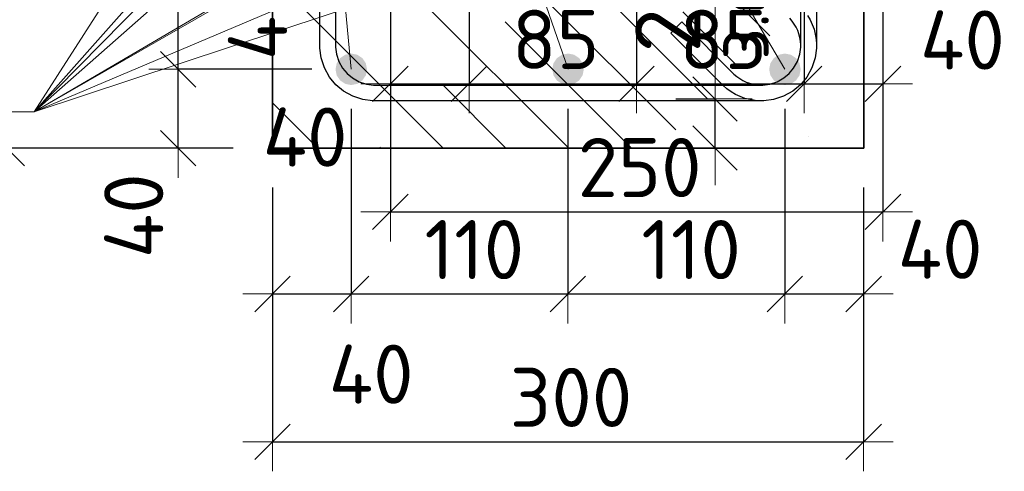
# Model space of a CAD drawing. Header units: metres. Extents: x -38 to 99, y -15 to 21.
# Tile 41 of 88: x 72.107 to 72.606, y 5.091 to 5.32. Entities that reach past the tile are written whole.
import ezdxf

# ---------------------------------------------------------------- set-up
doc = ezdxf.new("R2010")
doc.units = ezdxf.units.M
doc.header["$PDMODE"] = 65
for name, color, linetype, lineweight in [('XR$3$Арм.стержн.горизонт. 1', 180, 'Continuous', 35), ('XR$3$Размерная линия (1)', 7, 'Continuous', 13), ('XR$5$Арм.стержн. Хомут', 240, 'Continuous', 35), ('XR$5$Арм.стержн.горизонт. 1', 180, 'Continuous', 35), ('XR$5$Размерная линия (1)', 7, 'Continuous', 13), ('XR$5$Размерная линия_ общее', 7, 'Continuous', 13)]:
    doc.layers.add(name, color=color, linetype=linetype, lineweight=lineweight)
doc.styles.add('ISOCPEUR', font='txt')
doc.dimstyles.new('DIMSTYLE_11', dxfattribs={"dimtxt": 0.033, "dimasz": 0.0375, "dimexe": 0, "dimexo": 0, "dimgap": 0.0165, "dimtad": 2, "dimdec": 0, "dimlfac": 1000, "dimrnd": 1, "dimzin": 12, "dimdsep": 46, "dimtxsty": 'ISOCPEUR', "dimblk1": 'ALL_ML_STRICH', "dimblk2": 'ALL_ML_STRICH', "dimsah": 1, "dimcen": 0, "dimclrd": 7, "dimclre": 256, "dimclrt": 7, "dimadec": 0, "dimazin": 0, "dimtfac": 1, "dimtdec": 0, "dimtix": 1, "dimtmove": 2, "dimatfit": 3, "dimfxl": 0, "dimtvp": 1.2, "dimtzin": 0, "dimlwd": 0, "dimlwe": -3, "dimarcsym": 0})
doc.dimstyles.new('DIMSTYLE_12', dxfattribs={"dimtxt": 0.03, "dimasz": 0.03, "dimexe": 0, "dimexo": 0, "dimgap": 0.015, "dimtad": 2, "dimdec": 0, "dimlfac": 1000, "dimrnd": 1, "dimzin": 12, "dimdsep": 46, "dimtxsty": 'ISOCPEUR', "dimblk1": 'ALL_ML_STRICH', "dimblk2": 'ALL_ML_STRICH', "dimsah": 1, "dimcen": 0, "dimclrd": 7, "dimclre": 256, "dimclrt": 7, "dimadec": 0, "dimazin": 0, "dimtfac": 1, "dimtdec": 0, "dimtix": 1, "dimtmove": 2, "dimatfit": 3, "dimfxl": 0, "dimtzin": 0, "dimlwd": 0, "dimlwe": -3, "dimarcsym": 0})
doc.dimstyles.new('DIMSTYLE_14', dxfattribs={"dimtxt": 0.03, "dimasz": 0.03, "dimexe": 0, "dimexo": 0, "dimgap": 0.015, "dimtad": 2, "dimdec": 0, "dimlfac": 1000, "dimrnd": 1, "dimzin": 12, "dimdsep": 46, "dimtxsty": 'ISOCPEUR', "dimblk1": 'ALL_ML_STRICH', "dimblk2": 'ALL_ML_STRICH', "dimsah": 1, "dimcen": 0, "dimclrd": 7, "dimclre": 256, "dimclrt": 7, "dimadec": 0, "dimazin": 0, "dimtfac": 1, "dimtdec": 0, "dimtix": 1, "dimtmove": 2, "dimatfit": 3, "dimfxl": 0, "dimtvp": 1.2, "dimtzin": 0, "dimlwd": 0, "dimlwe": -3, "dimarcsym": 0})
doc.dimstyles.new('DIMSTYLE_15', dxfattribs={"dimtxt": 0.03, "dimasz": 0.03, "dimexe": 0, "dimexo": 0, "dimgap": 0.015, "dimtad": 0, "dimdec": 0, "dimlfac": 1000, "dimrnd": 1, "dimzin": 12, "dimdsep": 46, "dimtxsty": 'ISOCPEUR', "dimblk1": 'ALL_ML_STRICH', "dimblk2": 'ALL_ML_STRICH', "dimsah": 1, "dimcen": 0, "dimclrd": 7, "dimclre": 256, "dimclrt": 7, "dimadec": 0, "dimazin": 0, "dimtfac": 1, "dimtdec": 0, "dimtix": 1, "dimtmove": 2, "dimatfit": 3, "dimfxl": 0, "dimtvp": 1.2, "dimtzin": 0, "dimlwd": 0, "dimlwe": -3, "dimarcsym": 0})
doc.dimstyles.new('DIMSTYLE_23', dxfattribs={"dimtxt": 0.03, "dimasz": 0.03, "dimexe": 0, "dimexo": 0, "dimgap": 0.015, "dimtad": 2, "dimdec": 0, "dimlfac": 1000, "dimrnd": 5, "dimzin": 12, "dimdsep": 46, "dimtxsty": 'ISOCPEUR', "dimblk1": 'ALL_ML_STRICH', "dimblk2": 'ALL_ML_STRICH', "dimsah": 1, "dimcen": 0, "dimclrd": 7, "dimclre": 256, "dimclrt": 7, "dimadec": 0, "dimazin": 0, "dimtfac": 1, "dimtdec": 0, "dimtix": 1, "dimtmove": 2, "dimatfit": 3, "dimfxl": 0, "dimtvp": 1.2, "dimtzin": 0, "dimlwd": 0, "dimlwe": -3, "dimarcsym": 0})
doc.dimstyles.new('DIMSTYLE_24', dxfattribs={"dimtxt": 0.03, "dimasz": 0.03, "dimexe": 0, "dimexo": 0, "dimgap": 0.015, "dimtad": 2, "dimdec": 0, "dimlfac": 1000, "dimrnd": 5, "dimzin": 12, "dimdsep": 46, "dimtxsty": 'ISOCPEUR', "dimblk1": 'ALL_ML_STRICH', "dimblk2": 'ALL_ML_STRICH', "dimsah": 1, "dimcen": 0, "dimclrd": 7, "dimclre": 256, "dimclrt": 7, "dimadec": 0, "dimazin": 0, "dimtfac": 1, "dimtdec": 0, "dimtix": 1, "dimtmove": 2, "dimatfit": 3, "dimfxl": 0, "dimtzin": 0, "dimlwd": 0, "dimlwe": -3, "dimarcsym": 0})
doc.dimstyles.new('DIMSTYLE_32', dxfattribs={"dimtxt": 0.03, "dimasz": 0.03, "dimexe": 0, "dimexo": 0, "dimgap": 0.015, "dimtad": 0, "dimdec": 0, "dimlfac": 1000, "dimrnd": 5, "dimzin": 12, "dimdsep": 46, "dimtxsty": 'ISOCPEUR', "dimblk1": 'ALL_ML_STRICH', "dimblk2": 'ALL_ML_STRICH', "dimsah": 1, "dimcen": 0, "dimclrd": 7, "dimclre": 256, "dimclrt": 7, "dimadec": 0, "dimazin": 0, "dimtfac": 1, "dimtdec": 0, "dimtix": 1, "dimtmove": 2, "dimatfit": 3, "dimfxl": 0, "dimtvp": 1.2, "dimtzin": 0, "dimlwd": 0, "dimlwe": -3, "dimarcsym": 0})

# ---------------------------------------------------------------- blocks, each defined once
blk = doc.blocks.new('ALL_ML_STRICH')
at = {"color": 0, "linetype": 'ByBlock', "lineweight": -2}
for p, q in [((0, -0.5), (0, 0.5)), ((-0.3, -0.3), (0.3, 0.3)), ((-1, 0), (0.5, 0))]:
    blk.add_line(p, q, dxfattribs=at)
blk = doc.blocks.new('*D78')
at = {"layer": 'DEFPOINTS', "color": 7, "linetype": 'Continuous', "lineweight": 13, "transparency": 33554687}
for p in [(72.29474, 5.36307), (72.5447, 5.36307), (72.29474, 5.22283)]:
    blk.add_point(p, dxfattribs=at)
at = {"layer": 'XR$3$Размерная линия (1)', "color": 9, "linetype": 'Continuous', "lineweight": -2, "true_color": 0xc7c7c7, "transparency": 33554687}
for p, q in [((72.29474, 5.34307), (72.29474, 5.22283)), ((72.5447, 5.34307), (72.5447, 5.22283))]:
    blk.add_line(p, q, dxfattribs=at)
at = {"layer": 'XR$3$Размерная линия (1)', "color": 7, "linetype": 'Continuous', "lineweight": -2, "transparency": 33554687}
blk.add_line((72.29474, 5.22283), (72.5447, 5.22283), dxfattribs=at)
at = {"layer": 'XR$3$Размерная линия (1)', "color": 7, "linetype": 'Continuous', "lineweight": 13, "transparency": 33554687, "xscale": 0.03, "yscale": 0.03, "zscale": 0.03, "rotation": 180}
blk.add_blockref('ALL_ML_STRICH', (72.29474, 5.22283), dxfattribs=at)
at = {"layer": 'XR$3$Размерная линия (1)', "color": 7, "linetype": 'Continuous', "lineweight": 13, "transparency": 33554687, "xscale": 0.03, "yscale": 0.03, "zscale": 0.03}
blk.add_blockref('ALL_ML_STRICH', (72.5447, 5.22283), dxfattribs=at)
at = {"layer": 'XR$3$Размерная линия (1)', "color": 7, "linetype": 'Continuous', "lineweight": 13, "transparency": 33554687, "insert": (72.42122, 5.24533), "char_height": 0.03, "width": 0.09, "attachment_point": 5, "style": 'ISOCPEUR'}
blk.add_mtext('\\A1;{250}', dxfattribs=at)
blk = doc.blocks.new('*D82')
at = {"layer": 'DEFPOINTS', "color": 7, "linetype": 'Continuous', "lineweight": 13, "transparency": 33554687}
for p in [(72.33466, 5.40307), (72.29474, 5.36307), (72.29474, 5.28783)]:
    blk.add_point(p, dxfattribs=at)
at = {"layer": 'XR$3$Размерная линия (1)', "color": 9, "linetype": 'Continuous', "lineweight": -2, "true_color": 0xc7c7c7, "transparency": 33554687}
for p, q in [((72.33466, 5.38307), (72.33466, 5.28783)), ((72.29474, 5.34307), (72.29474, 5.28783))]:
    blk.add_line(p, q, dxfattribs=at)
at = {"layer": 'XR$3$Размерная линия (1)', "color": 7, "linetype": 'Continuous', "lineweight": -2, "transparency": 33554687}
blk.add_line((72.29474, 5.28783), (72.33466, 5.28783), dxfattribs=at)
at = {"layer": 'XR$3$Размерная линия (1)', "color": 7, "linetype": 'Continuous', "lineweight": 13, "transparency": 33554687, "xscale": 0.03, "yscale": 0.03, "zscale": 0.03, "rotation": 180}
blk.add_blockref('ALL_ML_STRICH', (72.29474, 5.28783), dxfattribs=at)
at = {"layer": 'XR$3$Размерная линия (1)', "color": 7, "linetype": 'Continuous', "lineweight": 13, "transparency": 33554687, "xscale": 0.03, "yscale": 0.03, "zscale": 0.03}
blk.add_blockref('ALL_ML_STRICH', (72.33466, 5.28783), dxfattribs=at)
at = {"layer": 'XR$3$Размерная линия (1)', "color": 7, "linetype": 'Continuous', "lineweight": 13, "transparency": 33554687, "insert": (72.25144, 5.26076), "char_height": 0.03, "width": 0.06, "attachment_point": 5, "style": 'ISOCPEUR'}
blk.add_mtext('\\A1;{40}', dxfattribs=at)
blk = doc.blocks.new('*D83')
at = {"layer": 'DEFPOINTS', "color": 7, "linetype": 'Continuous', "lineweight": 13, "transparency": 33554687}
for p in [(72.33466, 5.40307), (72.41966, 5.40307), (72.33466, 5.28783)]:
    blk.add_point(p, dxfattribs=at)
at = {"layer": 'XR$3$Размерная линия (1)', "color": 9, "linetype": 'Continuous', "lineweight": -2, "true_color": 0xc7c7c7, "transparency": 33554687}
for p, q in [((72.33466, 5.38307), (72.33466, 5.28783)), ((72.41966, 5.38307), (72.41966, 5.28783))]:
    blk.add_line(p, q, dxfattribs=at)
at = {"layer": 'XR$3$Размерная линия (1)', "color": 7, "linetype": 'Continuous', "lineweight": -2, "transparency": 33554687}
blk.add_line((72.33466, 5.28783), (72.41966, 5.28783), dxfattribs=at)
at = {"layer": 'XR$3$Размерная линия (1)', "color": 7, "linetype": 'Continuous', "lineweight": 13, "transparency": 33554687, "xscale": 0.03, "yscale": 0.03, "zscale": 0.03, "rotation": 180}
blk.add_blockref('ALL_ML_STRICH', (72.33466, 5.28783), dxfattribs=at)
at = {"layer": 'XR$3$Размерная линия (1)', "color": 7, "linetype": 'Continuous', "lineweight": 13, "transparency": 33554687, "xscale": 0.03, "yscale": 0.03, "zscale": 0.03}
blk.add_blockref('ALL_ML_STRICH', (72.41966, 5.28783), dxfattribs=at)
at = {"layer": 'XR$3$Размерная линия (1)', "color": 7, "linetype": 'Continuous', "lineweight": 13, "transparency": 33554687, "insert": (72.37866, 5.31033), "char_height": 0.03, "width": 0.06, "attachment_point": 5, "style": 'ISOCPEUR'}
blk.add_mtext('\\A1;{85}', dxfattribs=at)
blk = doc.blocks.new('*D84')
at = {"layer": 'DEFPOINTS', "color": 7, "linetype": 'Continuous', "lineweight": 13, "transparency": 33554687}
for p in [(72.41966, 5.40307), (72.50474, 5.40307), (72.41966, 5.28783)]:
    blk.add_point(p, dxfattribs=at)
at = {"layer": 'XR$3$Размерная линия (1)', "color": 9, "linetype": 'Continuous', "lineweight": -2, "true_color": 0xc7c7c7, "transparency": 33554687}
for p, q in [((72.41966, 5.38307), (72.41966, 5.28783)), ((72.50474, 5.38307), (72.50474, 5.28783))]:
    blk.add_line(p, q, dxfattribs=at)
at = {"layer": 'XR$3$Размерная линия (1)', "color": 7, "linetype": 'Continuous', "lineweight": -2, "transparency": 33554687}
blk.add_line((72.41966, 5.28783), (72.50474, 5.28783), dxfattribs=at)
at = {"layer": 'XR$3$Размерная линия (1)', "color": 7, "linetype": 'Continuous', "lineweight": 13, "transparency": 33554687, "xscale": 0.03, "yscale": 0.03, "zscale": 0.03, "rotation": 180}
blk.add_blockref('ALL_ML_STRICH', (72.41966, 5.28783), dxfattribs=at)
at = {"layer": 'XR$3$Размерная линия (1)', "color": 7, "linetype": 'Continuous', "lineweight": 13, "transparency": 33554687, "xscale": 0.03, "yscale": 0.03, "zscale": 0.03}
blk.add_blockref('ALL_ML_STRICH', (72.50474, 5.28783), dxfattribs=at)
at = {"layer": 'XR$3$Размерная линия (1)', "color": 7, "linetype": 'Continuous', "lineweight": 13, "transparency": 33554687, "insert": (72.4637, 5.31033), "char_height": 0.03, "width": 0.06, "attachment_point": 5, "style": 'ISOCPEUR'}
blk.add_mtext('\\A1;{85}', dxfattribs=at)
blk = doc.blocks.new('*D85')
at = {"layer": 'DEFPOINTS', "color": 7, "linetype": 'Continuous', "lineweight": 13, "transparency": 33554687}
for p in [(72.50474, 5.40307), (72.5447, 5.36307), (72.50474, 5.28783)]:
    blk.add_point(p, dxfattribs=at)
at = {"layer": 'XR$3$Размерная линия (1)', "color": 9, "linetype": 'Continuous', "lineweight": -2, "true_color": 0xc7c7c7, "transparency": 33554687}
for p, q in [((72.50474, 5.38307), (72.50474, 5.28783)), ((72.5447, 5.34307), (72.5447, 5.28783))]:
    blk.add_line(p, q, dxfattribs=at)
at = {"layer": 'XR$3$Размерная линия (1)', "color": 7, "linetype": 'Continuous', "lineweight": -2, "transparency": 33554687}
blk.add_line((72.50474, 5.28783), (72.5447, 5.28783), dxfattribs=at)
at = {"layer": 'XR$3$Размерная линия (1)', "color": 7, "linetype": 'Continuous', "lineweight": 13, "transparency": 33554687, "xscale": 0.03, "yscale": 0.03, "zscale": 0.03, "rotation": 180}
blk.add_blockref('ALL_ML_STRICH', (72.50474, 5.28783), dxfattribs=at)
at = {"layer": 'XR$3$Размерная линия (1)', "color": 7, "linetype": 'Continuous', "lineweight": 13, "transparency": 33554687, "xscale": 0.03, "yscale": 0.03, "zscale": 0.03}
blk.add_blockref('ALL_ML_STRICH', (72.5447, 5.28783), dxfattribs=at)
at = {"layer": 'XR$3$Размерная линия (1)', "color": 7, "linetype": 'Continuous', "lineweight": 13, "transparency": 33554687, "insert": (72.58504, 5.31003), "char_height": 0.03, "width": 0.06, "attachment_point": 5, "style": 'ISOCPEUR'}
blk.add_mtext('\\A1;{40}', dxfattribs=at)
blk = doc.blocks.new('*D152')
at = {"layer": 'DEFPOINTS', "color": 7, "linetype": 'Continuous', "lineweight": 13, "transparency": 33554687}
for p in [(72.33466, 5.40307), (72.2494, 5.36307), (72.2947, 5.36307)]:
    blk.add_point(p, dxfattribs=at)
at = {"layer": 'XR$3$Размерная линия (1)', "color": 9, "linetype": 'Continuous', "lineweight": -2, "true_color": 0xc7c7c7, "transparency": 33554687}
for p, q in [((72.31466, 5.40307), (72.2494, 5.40307)), ((72.2747, 5.36307), (72.2494, 5.36307))]:
    blk.add_line(p, q, dxfattribs=at)
at = {"layer": 'XR$3$Размерная линия (1)', "color": 7, "linetype": 'Continuous', "lineweight": -2, "transparency": 33554687}
blk.add_line((72.2494, 5.36307), (72.2494, 5.40307), dxfattribs=at)
at = {"layer": 'XR$3$Размерная линия (1)', "color": 7, "linetype": 'Continuous', "lineweight": 13, "transparency": 33554687, "xscale": 0.03, "yscale": 0.03, "zscale": 0.03}
for p, rotation in [((72.2494, 5.40307), 90), ((72.2494, 5.36307), 270)]:
    blk.add_blockref('ALL_ML_STRICH', p, dxfattribs=dict(at, rotation=rotation))
at = {"layer": 'XR$3$Размерная линия (1)', "color": 7, "linetype": 'Continuous', "lineweight": 13, "transparency": 33554687, "insert": (72.22732, 5.32133), "char_height": 0.03, "width": 0.06, "attachment_point": 5, "rotation": 90, "style": 'ISOCPEUR'}
blk.add_mtext('\\A1;{40}', dxfattribs=at)
blk = doc.blocks.new('*D361')
at = {"layer": 'DEFPOINTS', "color": 7, "linetype": 'Continuous', "lineweight": 13, "transparency": 33554687}
for p in [(72.41955, 5.28017), (72.42455, 5.25517), (72.45954, 5.25517)]:
    blk.add_point(p, dxfattribs=at)
at = {"layer": 'XR$5$Размерная линия_ общее', "color": 253, "linetype": 'Continuous', "lineweight": -2, "true_color": 0xa0a0a0, "transparency": 33554687}
for p, q in [((72.43955, 5.28017), (72.45954, 5.28017)), ((72.44455, 5.25517), (72.45954, 5.25517))]:
    blk.add_line(p, q, dxfattribs=at)
at = {"layer": 'XR$5$Размерная линия_ общее', "color": 7, "linetype": 'Continuous', "lineweight": -2, "transparency": 33554687}
blk.add_line((72.45954, 5.25517), (72.45954, 5.28017), dxfattribs=at)
at = {"layer": 'XR$5$Размерная линия_ общее', "color": 7, "linetype": 'Continuous', "lineweight": 13, "transparency": 33554687, "xscale": 0.0375, "yscale": 0.0375, "zscale": 0.0375}
for p, rotation in [((72.45954, 5.28017), 90), ((72.45954, 5.25517), 270)]:
    blk.add_blockref('ALL_ML_STRICH', p, dxfattribs=dict(at, rotation=rotation))
at = {"layer": 'XR$5$Размерная линия_ общее', "color": 7, "linetype": 'Continuous', "lineweight": 13, "transparency": 33554687, "insert": (72.45975, 5.29995), "char_height": 0.027, "width": 0.00135, "attachment_point": 1, "rotation": 90, "line_spacing_factor": 0.60241, "style": 'ISOCPEUR'}
blk.add_mtext('з.с.', dxfattribs=at)
at = {"layer": 'XR$5$Размерная линия_ общее', "color": 7, "linetype": 'Continuous', "lineweight": 13, "transparency": 33554687, "insert": (72.43554, 5.3269), "char_height": 0.033, "width": 0.066, "attachment_point": 5, "rotation": 90, "style": 'ISOCPEUR'}
blk.add_mtext('\\A1;{25}', dxfattribs=at)
blk = doc.blocks.new('*D505')
at = {"layer": 'DEFPOINTS', "color": 7, "linetype": 'Continuous', "lineweight": 13, "transparency": 33554687}
for p in [(72.23488, 5.25517), (72.53488, 5.25517), (72.23488, 5.10618)]:
    blk.add_point(p, dxfattribs=at)
at = {"layer": 'XR$5$Размерная линия (1)', "color": 9, "linetype": 'Continuous', "lineweight": -2, "true_color": 0xc7c7c7, "transparency": 33554687}
for p, q in [((72.23488, 5.23517), (72.23488, 5.10618)), ((72.53488, 5.23517), (72.53488, 5.10618))]:
    blk.add_line(p, q, dxfattribs=at)
at = {"layer": 'XR$5$Размерная линия (1)', "color": 7, "linetype": 'Continuous', "lineweight": -2, "transparency": 33554687}
blk.add_line((72.23488, 5.10618), (72.53488, 5.10618), dxfattribs=at)
at = {"layer": 'XR$5$Размерная линия (1)', "color": 7, "linetype": 'Continuous', "lineweight": 13, "transparency": 33554687, "xscale": 0.03, "yscale": 0.03, "zscale": 0.03, "rotation": 180}
blk.add_blockref('ALL_ML_STRICH', (72.23488, 5.10618), dxfattribs=at)
at = {"layer": 'XR$5$Размерная линия (1)', "color": 7, "linetype": 'Continuous', "lineweight": 13, "transparency": 33554687, "xscale": 0.03, "yscale": 0.03, "zscale": 0.03}
blk.add_blockref('ALL_ML_STRICH', (72.53488, 5.10618), dxfattribs=at)
at = {"layer": 'XR$5$Размерная линия (1)', "color": 7, "linetype": 'Continuous', "lineweight": 13, "transparency": 33554687, "insert": (72.38638, 5.12868), "char_height": 0.03, "width": 0.09, "attachment_point": 5, "style": 'ISOCPEUR'}
blk.add_mtext('\\A1;{300}', dxfattribs=at)
blk = doc.blocks.new('*D506')
at = {"layer": 'DEFPOINTS', "color": 7, "linetype": 'Continuous', "lineweight": 13, "transparency": 33554687}
for p in [(72.27481, 5.29517), (72.23488, 5.25517), (72.23488, 5.18118)]:
    blk.add_point(p, dxfattribs=at)
at = {"layer": 'XR$5$Размерная линия (1)', "color": 9, "linetype": 'Continuous', "lineweight": -2, "true_color": 0xc7c7c7, "transparency": 33554687}
for p, q in [((72.27481, 5.27517), (72.27481, 5.18118)), ((72.23488, 5.23517), (72.23488, 5.18118))]:
    blk.add_line(p, q, dxfattribs=at)
at = {"layer": 'XR$5$Размерная линия (1)', "color": 7, "linetype": 'Continuous', "lineweight": -2, "transparency": 33554687}
blk.add_line((72.23488, 5.18118), (72.27481, 5.18118), dxfattribs=at)
at = {"layer": 'XR$5$Размерная линия (1)', "color": 7, "linetype": 'Continuous', "lineweight": 13, "transparency": 33554687, "xscale": 0.03, "yscale": 0.03, "zscale": 0.03, "rotation": 180}
blk.add_blockref('ALL_ML_STRICH', (72.23488, 5.18118), dxfattribs=at)
at = {"layer": 'XR$5$Размерная линия (1)', "color": 7, "linetype": 'Continuous', "lineweight": 13, "transparency": 33554687, "xscale": 0.03, "yscale": 0.03, "zscale": 0.03}
blk.add_blockref('ALL_ML_STRICH', (72.27481, 5.18118), dxfattribs=at)
at = {"layer": 'XR$5$Размерная линия (1)', "color": 7, "linetype": 'Continuous', "lineweight": 13, "transparency": 33554687, "insert": (72.28497, 5.14047), "char_height": 0.03, "width": 0.06, "attachment_point": 5, "style": 'ISOCPEUR'}
blk.add_mtext('\\A1;{40}', dxfattribs=at)
blk = doc.blocks.new('*D507')
at = {"layer": 'DEFPOINTS', "color": 7, "linetype": 'Continuous', "lineweight": 13, "transparency": 33554687}
for p in [(72.27481, 5.29517), (72.38481, 5.29517), (72.27481, 5.18118)]:
    blk.add_point(p, dxfattribs=at)
at = {"layer": 'XR$5$Размерная линия (1)', "color": 9, "linetype": 'Continuous', "lineweight": -2, "true_color": 0xc7c7c7, "transparency": 33554687}
for p, q in [((72.27481, 5.27517), (72.27481, 5.18118)), ((72.38481, 5.27517), (72.38481, 5.18118))]:
    blk.add_line(p, q, dxfattribs=at)
at = {"layer": 'XR$5$Размерная линия (1)', "color": 7, "linetype": 'Continuous', "lineweight": -2, "transparency": 33554687}
blk.add_line((72.27481, 5.18118), (72.38481, 5.18118), dxfattribs=at)
at = {"layer": 'XR$5$Размерная линия (1)', "color": 7, "linetype": 'Continuous', "lineweight": 13, "transparency": 33554687, "xscale": 0.03, "yscale": 0.03, "zscale": 0.03, "rotation": 180}
blk.add_blockref('ALL_ML_STRICH', (72.27481, 5.18118), dxfattribs=at)
at = {"layer": 'XR$5$Размерная линия (1)', "color": 7, "linetype": 'Continuous', "lineweight": 13, "transparency": 33554687, "xscale": 0.03, "yscale": 0.03, "zscale": 0.03}
blk.add_blockref('ALL_ML_STRICH', (72.38481, 5.18118), dxfattribs=at)
at = {"layer": 'XR$5$Размерная линия (1)', "color": 7, "linetype": 'Continuous', "lineweight": 13, "transparency": 33554687, "insert": (72.33731, 5.20368), "char_height": 0.03, "width": 0.09, "attachment_point": 5, "style": 'ISOCPEUR'}
blk.add_mtext('\\A1;{110}', dxfattribs=at)
blk = doc.blocks.new('*D508')
at = {"layer": 'DEFPOINTS', "color": 7, "linetype": 'Continuous', "lineweight": 13, "transparency": 33554687}
for p in [(72.38481, 5.29517), (72.49488, 5.29517), (72.38481, 5.18118)]:
    blk.add_point(p, dxfattribs=at)
at = {"layer": 'XR$5$Размерная линия (1)', "color": 9, "linetype": 'Continuous', "lineweight": -2, "true_color": 0xc7c7c7, "transparency": 33554687}
for p, q in [((72.38481, 5.27517), (72.38481, 5.18118)), ((72.49488, 5.27517), (72.49488, 5.18118))]:
    blk.add_line(p, q, dxfattribs=at)
at = {"layer": 'XR$5$Размерная линия (1)', "color": 7, "linetype": 'Continuous', "lineweight": -2, "transparency": 33554687}
blk.add_line((72.38481, 5.18118), (72.49488, 5.18118), dxfattribs=at)
at = {"layer": 'XR$5$Размерная линия (1)', "color": 7, "linetype": 'Continuous', "lineweight": 13, "transparency": 33554687, "xscale": 0.03, "yscale": 0.03, "zscale": 0.03, "rotation": 180}
blk.add_blockref('ALL_ML_STRICH', (72.38481, 5.18118), dxfattribs=at)
at = {"layer": 'XR$5$Размерная линия (1)', "color": 7, "linetype": 'Continuous', "lineweight": 13, "transparency": 33554687, "xscale": 0.03, "yscale": 0.03, "zscale": 0.03}
blk.add_blockref('ALL_ML_STRICH', (72.49488, 5.18118), dxfattribs=at)
at = {"layer": 'XR$5$Размерная линия (1)', "color": 7, "linetype": 'Continuous', "lineweight": 13, "transparency": 33554687, "insert": (72.44735, 5.20368), "char_height": 0.03, "width": 0.09, "attachment_point": 5, "style": 'ISOCPEUR'}
blk.add_mtext('\\A1;{110}', dxfattribs=at)
blk = doc.blocks.new('*D509')
at = {"layer": 'DEFPOINTS', "color": 7, "linetype": 'Continuous', "lineweight": 13, "transparency": 33554687}
for p in [(72.49488, 5.29517), (72.53488, 5.25517), (72.49488, 5.18118)]:
    blk.add_point(p, dxfattribs=at)
at = {"layer": 'XR$5$Размерная линия (1)', "color": 9, "linetype": 'Continuous', "lineweight": -2, "true_color": 0xc7c7c7, "transparency": 33554687}
for p, q in [((72.49488, 5.27517), (72.49488, 5.18118)), ((72.53488, 5.23517), (72.53488, 5.18118))]:
    blk.add_line(p, q, dxfattribs=at)
at = {"layer": 'XR$5$Размерная линия (1)', "color": 7, "linetype": 'Continuous', "lineweight": -2, "transparency": 33554687}
blk.add_line((72.49488, 5.18118), (72.53488, 5.18118), dxfattribs=at)
at = {"layer": 'XR$5$Размерная линия (1)', "color": 7, "linetype": 'Continuous', "lineweight": 13, "transparency": 33554687, "xscale": 0.03, "yscale": 0.03, "zscale": 0.03, "rotation": 180}
blk.add_blockref('ALL_ML_STRICH', (72.49488, 5.18118), dxfattribs=at)
at = {"layer": 'XR$5$Размерная линия (1)', "color": 7, "linetype": 'Continuous', "lineweight": 13, "transparency": 33554687, "xscale": 0.03, "yscale": 0.03, "zscale": 0.03}
blk.add_blockref('ALL_ML_STRICH', (72.53488, 5.18118), dxfattribs=at)
at = {"layer": 'XR$5$Размерная линия (1)', "color": 7, "linetype": 'Continuous', "lineweight": 13, "transparency": 33554687, "insert": (72.5737, 5.20387), "char_height": 0.03, "width": 0.06, "attachment_point": 5, "style": 'ISOCPEUR'}
blk.add_mtext('\\A1;{40}', dxfattribs=at)
blk = doc.blocks.new('*D510')
at = {"layer": 'DEFPOINTS', "color": 7, "linetype": 'Continuous', "lineweight": 13, "transparency": 33554687}
for p in [(72.23488, 5.61517), (72.10014, 5.25517), (72.23488, 5.25517)]:
    blk.add_point(p, dxfattribs=at)
at = {"layer": 'XR$5$Размерная линия (1)', "color": 9, "linetype": 'Continuous', "lineweight": -2, "true_color": 0xc7c7c7, "transparency": 33554687}
for p, q in [((72.21488, 5.61517), (72.10014, 5.61517)), ((72.21488, 5.25517), (72.10014, 5.25517))]:
    blk.add_line(p, q, dxfattribs=at)
at = {"layer": 'XR$5$Размерная линия (1)', "color": 7, "linetype": 'Continuous', "lineweight": -2, "transparency": 33554687}
blk.add_line((72.10014, 5.25517), (72.10014, 5.61517), dxfattribs=at)
at = {"layer": 'XR$5$Размерная линия (1)', "color": 7, "linetype": 'Continuous', "lineweight": 13, "transparency": 33554687, "xscale": 0.03, "yscale": 0.03, "zscale": 0.03}
for p, rotation in [((72.10014, 5.61517), 90), ((72.10014, 5.25517), 270)]:
    blk.add_blockref('ALL_ML_STRICH', p, dxfattribs=dict(at, rotation=rotation))
at = {"layer": 'XR$5$Размерная линия (1)', "color": 7, "linetype": 'Continuous', "lineweight": 13, "transparency": 33554687, "insert": (72.07764, 5.43667), "char_height": 0.03, "width": 0.09, "attachment_point": 5, "rotation": 90, "style": 'ISOCPEUR'}
blk.add_mtext('\\A1;{360}', dxfattribs=at)
blk = doc.blocks.new('*D511')
at = {"layer": 'DEFPOINTS', "color": 7, "linetype": 'Continuous', "lineweight": 13, "transparency": 33554687}
for p in [(72.27481, 5.29517), (72.18708, 5.25517), (72.23488, 5.25517)]:
    blk.add_point(p, dxfattribs=at)
at = {"layer": 'XR$5$Размерная линия (1)', "color": 9, "linetype": 'Continuous', "lineweight": -2, "true_color": 0xc7c7c7, "transparency": 33554687}
for p, q in [((72.25481, 5.29517), (72.18708, 5.29517)), ((72.21488, 5.25517), (72.18708, 5.25517))]:
    blk.add_line(p, q, dxfattribs=at)
at = {"layer": 'XR$5$Размерная линия (1)', "color": 7, "linetype": 'Continuous', "lineweight": -2, "transparency": 33554687}
blk.add_line((72.18708, 5.25517), (72.18708, 5.29517), dxfattribs=at)
at = {"layer": 'XR$5$Размерная линия (1)', "color": 7, "linetype": 'Continuous', "lineweight": 13, "transparency": 33554687, "xscale": 0.03, "yscale": 0.03, "zscale": 0.03}
for p, rotation in [((72.18708, 5.29517), 90), ((72.18708, 5.25517), 270)]:
    blk.add_blockref('ALL_ML_STRICH', p, dxfattribs=dict(at, rotation=rotation))
at = {"layer": 'XR$5$Размерная линия (1)', "color": 7, "linetype": 'Continuous', "lineweight": 13, "transparency": 33554687, "insert": (72.1645, 5.22086), "char_height": 0.03, "width": 0.06, "attachment_point": 5, "rotation": 90, "style": 'ISOCPEUR'}
blk.add_mtext('\\A1;{40}', dxfattribs=at)
blk = doc.blocks.new('*D512')
at = {"layer": 'DEFPOINTS', "color": 7, "linetype": 'Continuous', "lineweight": 13, "transparency": 33554687}
for p in [(72.27481, 5.42017), (72.18708, 5.29517), (72.27481, 5.29517)]:
    blk.add_point(p, dxfattribs=at)
at = {"layer": 'XR$5$Размерная линия (1)', "color": 9, "linetype": 'Continuous', "lineweight": -2, "true_color": 0xc7c7c7, "transparency": 33554687}
for p, q in [((72.25481, 5.42017), (72.18708, 5.42017)), ((72.25481, 5.29517), (72.18708, 5.29517))]:
    blk.add_line(p, q, dxfattribs=at)
at = {"layer": 'XR$5$Размерная линия (1)', "color": 7, "linetype": 'Continuous', "lineweight": -2, "transparency": 33554687}
blk.add_line((72.18708, 5.29517), (72.18708, 5.42017), dxfattribs=at)
at = {"layer": 'XR$5$Размерная линия (1)', "color": 7, "linetype": 'Continuous', "lineweight": 13, "transparency": 33554687, "xscale": 0.03, "yscale": 0.03, "zscale": 0.03}
for p, rotation in [((72.18708, 5.42017), 90), ((72.18708, 5.29517), 270)]:
    blk.add_blockref('ALL_ML_STRICH', p, dxfattribs=dict(at, rotation=rotation))
at = {"layer": 'XR$5$Размерная линия (1)', "color": 7, "linetype": 'Continuous', "lineweight": 13, "transparency": 33554687, "insert": (72.16458, 5.36217), "char_height": 0.03, "width": 0.09, "attachment_point": 5, "rotation": 90, "style": 'ISOCPEUR'}
blk.add_mtext('\\A1;{125}', dxfattribs=at)

msp = doc.modelspace()

# ---------------------------------------------------------------- hatches: boundary and pattern name
at = {"linetype": 'Continuous', "lineweight": 13, "transparency": 33554687}
h = msp.add_hatch(dxfattribs=at)
h.set_pattern_fill('__________540', scale=0.015, style=0, pattern_type=2)
h.set_pattern_definition([(135, (0, 0), (-0.031819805, -0.031819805), [0.4, -0.05, 0, -0.05]), (135, (-0.01591, -0.01591), (-0.031819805, -0.031819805), [0.8, -0.1, 0.1, -0.1])])
h.paths.add_polyline_path([(72.53496, 5.41517), (72.23496, 5.41517), (72.23496, 5.25517), (72.53496, 5.25517)], flags=0)
at = {"layer": 'XR$5$Арм.стержн.горизонт. 1', "linetype": 'Continuous', "lineweight": 50, "transparency": 33554687}
for points in [[(72.28289, 5.29517), (72.28228, 5.29823), (72.28054, 5.30083), (72.27795, 5.30256), (72.27489, 5.30317), (72.27182, 5.30256), (72.26923, 5.30083), (72.26749, 5.29823), (72.26689, 5.29517), (72.26749, 5.29211), (72.26923, 5.28952), (72.27182, 5.28778), (72.27489, 5.28717), (72.27795, 5.28778), (72.28054, 5.28952), (72.28228, 5.29211)], [(72.39289, 5.29517), (72.39228, 5.29823), (72.39054, 5.30083), (72.38795, 5.30256), (72.38489, 5.30317), (72.38182, 5.30256), (72.37923, 5.30083), (72.37749, 5.29823), (72.37689, 5.29517), (72.37749, 5.29211), (72.37923, 5.28952), (72.38182, 5.28778), (72.38489, 5.28717), (72.38795, 5.28778), (72.39054, 5.28952), (72.39228, 5.29211)], [(72.50296, 5.29517), (72.50235, 5.29823), (72.50062, 5.30083), (72.49802, 5.30256), (72.49496, 5.30317), (72.4919, 5.30256), (72.4893, 5.30083), (72.48757, 5.29823), (72.48696, 5.29517), (72.48757, 5.29211), (72.4893, 5.28952), (72.4919, 5.28778), (72.49496, 5.28717), (72.49802, 5.28778), (72.50062, 5.28952), (72.50235, 5.29211)]]:
    msp.add_hatch(color=7, dxfattribs=at).paths.add_polyline_path(points)

# ---------------------------------------------------------------- linework, layer by layer
at = {"color": 7, "linetype": 'Continuous', "lineweight": 35, "transparency": 33554687}
for p, q in [((72.23496, 5.41517), (72.23496, 5.25517)), ((72.53496, 5.25517), (72.53496, 5.41517)), ((72.23496, 5.25517), (72.53496, 5.25517))]:
    msp.add_line(p, q, dxfattribs=at)
at = {"color": 7, "linetype": 'Continuous', "lineweight": 13, "transparency": 33554687}
msp.add_line((72.45954, 5.28017), (72.45954, 5.34417), dxfattribs=at)
at = {"layer": 'XR$3$Арм.стержн.горизонт. 1', "color": 7, "linetype": 'Continuous', "lineweight": 13, "transparency": 33554687}
for p, q in [((72.11391, 5.27357), (72.3347, 5.61807)), ((72.11391, 5.27357), (72.41963, 5.61807)), ((72.11391, 5.27357), (72.5047, 5.61807)), ((72.11391, 5.27357), (72.50474, 5.49807)), ((72.11391, 5.27357), (72.33466, 5.49807)), ((72.11391, 5.27357), (72.33466, 5.40307)), ((72.11391, 5.27357), (72.41966, 5.40307)), ((72.11391, 5.27357), (72.50474, 5.40307)), ((71.88791, 5.27357), (72.11391, 5.27357))]:
    msp.add_line(p, q, dxfattribs=at)
at = {"layer": 'XR$5$Арм.стержн. Хомут', "color": 40, "linetype": 'Continuous', "lineweight": 25, "transparency": 33554687}
for points in [[(72.50641, 5.32248), (72.50774, 5.32022), (72.50883, 5.31789), (72.50971, 5.31547), (72.51037, 5.31294), (72.51078, 5.31036), (72.51096, 5.30784), (72.51096, 5.30585), (72.51028, 5.30097), (72.50861, 5.29589), (72.50599, 5.29121), (72.50277, 5.28736), (72.49892, 5.28415), (72.49424, 5.28153), (72.48916, 5.27985), (72.48428, 5.27917), (72.2856, 5.27917), (72.28072, 5.27985), (72.27564, 5.28153), (72.27096, 5.28415), (72.26711, 5.28736), (72.2639, 5.29121), (72.26128, 5.29589), (72.2596, 5.30097), (72.25892, 5.30585), (72.25892, 5.5615)], [(72.50641, 5.32248), (72.50774, 5.32022), (72.50883, 5.31789), (72.50971, 5.31547), (72.51037, 5.31294), (72.51078, 5.31036), (72.51096, 5.30784), (72.51096, 5.30585), (72.51028, 5.30097), (72.50861, 5.29589), (72.50599, 5.29121), (72.50277, 5.28736), (72.49892, 5.28415), (72.49424, 5.28153), (72.48916, 5.27985), (72.48428, 5.27917), (72.2856, 5.27917), (72.28072, 5.27985), (72.27564, 5.28153), (72.27096, 5.28415), (72.26711, 5.28736), (72.2639, 5.29121), (72.26128, 5.29589), (72.2596, 5.30097), (72.25892, 5.30585), (72.25892, 5.5615)], [(72.51096, 5.5615), (72.51096, 5.30585), (72.51028, 5.30097), (72.50861, 5.29589), (72.50599, 5.29121), (72.50277, 5.28736), (72.49892, 5.28415), (72.49424, 5.28153), (72.48916, 5.27985), (72.48428, 5.27917), (72.4823, 5.27917), (72.47978, 5.27935), (72.4772, 5.27977), (72.47467, 5.28043), (72.47224, 5.2813), (72.46991, 5.28239), (72.46766, 5.28372), (72.46554, 5.28525), (72.46363, 5.2869), (72.437, 5.31354), (72.44266, 5.31919)], [(72.51096, 5.5615), (72.51096, 5.30585), (72.51028, 5.30097), (72.50861, 5.29589), (72.50599, 5.29121), (72.50277, 5.28736), (72.49892, 5.28415), (72.49424, 5.28153), (72.48916, 5.27985), (72.48428, 5.27917), (72.4823, 5.27917), (72.47978, 5.27935), (72.4772, 5.27977), (72.47467, 5.28043), (72.47224, 5.2813), (72.46991, 5.28239), (72.46766, 5.28372), (72.46554, 5.28525), (72.46363, 5.2869), (72.437, 5.31354), (72.44266, 5.31919)], [(72.26692, 5.56094), (72.26692, 5.3064), (72.26743, 5.30279), (72.26863, 5.29913), (72.27051, 5.29577), (72.27279, 5.29304), (72.27552, 5.29076), (72.27888, 5.28888), (72.28254, 5.28768), (72.28615, 5.28717), (72.48373, 5.28717), (72.48735, 5.28768), (72.49101, 5.28888), (72.49436, 5.29076), (72.49709, 5.29304), (72.49937, 5.29577), (72.50125, 5.29913), (72.50246, 5.30279), (72.50296, 5.3064), (72.50296, 5.30756), (72.50283, 5.30944), (72.50253, 5.31129), (72.50206, 5.3131), (72.50144, 5.31483), (72.50066, 5.31649), (72.49971, 5.3181), (72.49861, 5.31962), (72.49737, 5.32104)], [(72.26692, 5.56094), (72.26692, 5.3064), (72.26743, 5.30279), (72.26863, 5.29913), (72.27051, 5.29577), (72.27279, 5.29304), (72.27552, 5.29076), (72.27888, 5.28888), (72.28254, 5.28768), (72.28615, 5.28717), (72.48373, 5.28717), (72.48735, 5.28768), (72.49101, 5.28888), (72.49436, 5.29076), (72.49709, 5.29304), (72.49937, 5.29577), (72.50125, 5.29913), (72.50246, 5.30279), (72.50296, 5.3064), (72.50296, 5.30756), (72.50283, 5.30944), (72.50253, 5.31129), (72.50206, 5.3131), (72.50144, 5.31483), (72.50066, 5.31649), (72.49971, 5.3181), (72.49861, 5.31962), (72.49737, 5.32104)], [(72.44266, 5.31919), (72.46909, 5.29276), (72.47051, 5.29152), (72.47203, 5.29043), (72.47365, 5.28948), (72.47531, 5.2887), (72.47704, 5.28808), (72.47885, 5.28761), (72.4807, 5.28731), (72.48258, 5.28717), (72.48373, 5.28717), (72.48735, 5.28768), (72.49101, 5.28888), (72.49436, 5.29076), (72.49709, 5.29304), (72.49937, 5.29577), (72.50125, 5.29913), (72.50246, 5.30279), (72.50296, 5.3064), (72.50296, 5.56094)], [(72.44266, 5.31919), (72.46909, 5.29276), (72.47051, 5.29152), (72.47203, 5.29043), (72.47365, 5.28948), (72.47531, 5.2887), (72.47704, 5.28808), (72.47885, 5.28761), (72.4807, 5.28731), (72.48258, 5.28717), (72.48373, 5.28717), (72.48735, 5.28768), (72.49101, 5.28888), (72.49436, 5.29076), (72.49709, 5.29304), (72.49937, 5.29577), (72.50125, 5.29913), (72.50246, 5.30279), (72.50296, 5.3064), (72.50296, 5.56094)]]:
    msp.add_lwpolyline(points, dxfattribs=at)
at = {"layer": 'XR$5$Арм.стержн.горизонт. 1', "color": 7, "linetype": 'Continuous', "lineweight": 13, "transparency": 33554687}
for q in [(72.38489, 5.29517), (72.27489, 5.29517), (72.49496, 5.29517)]:
    msp.add_line((72.23244, 5.73948), q, dxfattribs=at)

# ---------------------------------------------------------------- dimensions: what is measured, and where the dimension line sits
at = {"layer": 'XR$3$Размерная линия (1)', "color": 7, "linetype": 'Continuous', "lineweight": 13, "transparency": 33554687}
dim = msp.add_linear_dim(base=(72.2494, 5.40307), p1=(72.2747, 5.36307), p2=(72.31466, 5.40307), angle=90, dimstyle='DIMSTYLE_14', override={"dimpost": '<>', "dimclrd": 7, "dimclre": 9, "dimclrt": 7, "dimlwd": 0, "dimlwe": 65533}, dxfattribs=at)
dim.commit()
dim.dimension.update_dxf_attribs({"geometry": '*D152', "text_midpoint": (72.22732, 5.32133), "dimtype": 160})
for base, p1, p2, dimstyle, picture, middle in [((72.33466, 5.28783), (72.29474, 5.34307), (72.33466, 5.38307), 'DIMSTYLE_15', '*D82', (72.25144, 5.26076)), ((72.41966, 5.28783), (72.33466, 5.38307), (72.41966, 5.38307), 'DIMSTYLE_12', '*D83', (72.37866, 5.31033)), ((72.50474, 5.28783), (72.41966, 5.38307), (72.50474, 5.38307), 'DIMSTYLE_12', '*D84', (72.4637, 5.31033)), ((72.5447, 5.28783), (72.50474, 5.38307), (72.5447, 5.34307), 'DIMSTYLE_14', '*D85', (72.58504, 5.31003)), ((72.5447, 5.22283), (72.29474, 5.34307), (72.5447, 5.34307), 'DIMSTYLE_12', '*D78', (72.42122, 5.24533))]:
    dim = msp.add_linear_dim(base=base, p1=p1, p2=p2, dimstyle=dimstyle, override={"dimpost": '<>', "dimclrd": 7, "dimclre": 9, "dimclrt": 7, "dimlwd": 0, "dimlwe": 65533}, dxfattribs=at)
    dim.commit()
    dim.dimension.update_dxf_attribs({"geometry": picture, "text_midpoint": middle, "dimtype": 160})
at = {"layer": 'XR$5$Размерная линия (1)', "color": 7, "linetype": 'Continuous', "lineweight": 13, "transparency": 33554687}
for base, p1, p2, dimstyle, picture, middle in [((72.10014, 5.61517), (72.21488, 5.25517), (72.21488, 5.61517), 'DIMSTYLE_24', '*D510', (72.07764, 5.43667)), ((72.18708, 5.42017), (72.25481, 5.29517), (72.25481, 5.42017), 'DIMSTYLE_24', '*D512', (72.16458, 5.36217)), ((72.18708, 5.29517), (72.21488, 5.25517), (72.25481, 5.29517), 'DIMSTYLE_23', '*D511', (72.1645, 5.22086))]:
    dim = msp.add_linear_dim(base=base, p1=p1, p2=p2, angle=90, dimstyle=dimstyle, override={"dimpost": '<>', "dimclrd": 7, "dimclre": 9, "dimclrt": 7, "dimlwd": 0, "dimlwe": 65533}, dxfattribs=at)
    dim.commit()
    dim.dimension.update_dxf_attribs({"geometry": picture, "text_midpoint": middle, "dimtype": 160})
for base, p1, p2, dimstyle, picture, middle in [((72.27481, 5.18118), (72.23488, 5.23517), (72.27481, 5.27517), 'DIMSTYLE_32', '*D506', (72.28497, 5.14047)), ((72.38481, 5.18118), (72.27481, 5.27517), (72.38481, 5.27517), 'DIMSTYLE_24', '*D507', (72.33731, 5.20368)), ((72.49488, 5.18118), (72.38481, 5.27517), (72.49488, 5.27517), 'DIMSTYLE_24', '*D508', (72.44735, 5.20368)), ((72.53488, 5.18118), (72.49488, 5.27517), (72.53488, 5.23517), 'DIMSTYLE_23', '*D509', (72.5737, 5.20387)), ((72.53488, 5.10618), (72.23488, 5.23517), (72.53488, 5.23517), 'DIMSTYLE_24', '*D505', (72.38638, 5.12868))]:
    dim = msp.add_linear_dim(base=base, p1=p1, p2=p2, dimstyle=dimstyle, override={"dimpost": '<>', "dimclrd": 7, "dimclre": 9, "dimclrt": 7, "dimlwd": 0, "dimlwe": 65533}, dxfattribs=at)
    dim.commit()
    dim.dimension.update_dxf_attribs({"geometry": picture, "text_midpoint": middle, "dimtype": 160})
at = {"layer": 'XR$5$Размерная линия_ общее', "color": 7, "linetype": 'Continuous', "lineweight": 13, "transparency": 33554687}
dim = msp.add_linear_dim(base=(72.45954, 5.28017), p1=(72.44455, 5.25517), p2=(72.43955, 5.28017), angle=90, text='<>\\Xз.с.', dimstyle='DIMSTYLE_11', override={"dimpost": '<>', "dimclrd": 7, "dimclre": 253, "dimclrt": 7, "dimlwd": 0, "dimlwe": 65533}, dxfattribs=at)
dim.commit()
dim.dimension.update_dxf_attribs({"geometry": '*D361', "text_midpoint": (72.43554, 5.3269), "dimtype": 160})

doc.saveas('drawing.dxf')
